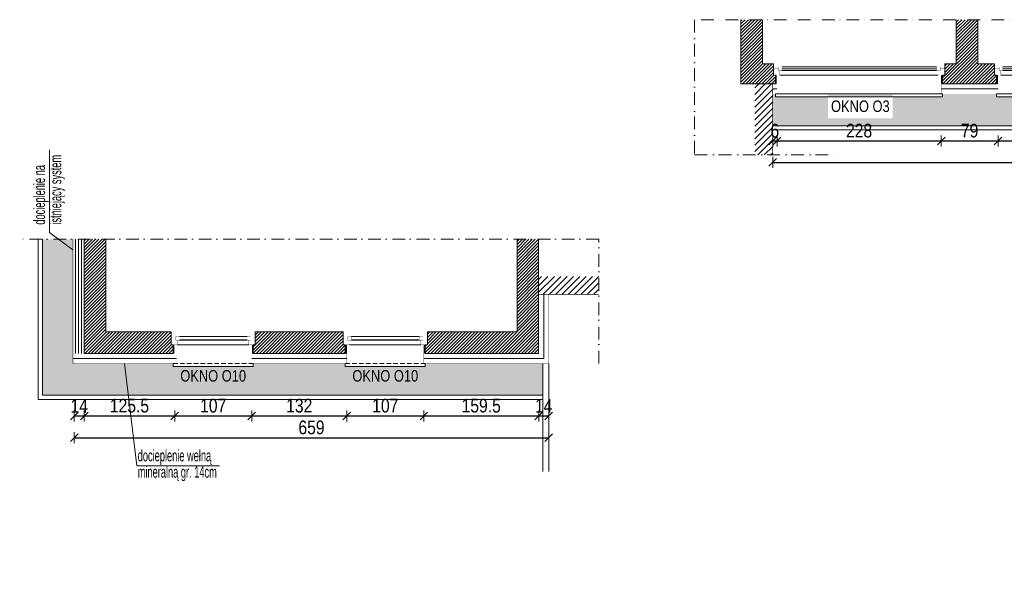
# Model space of a CAD drawing. Header units: millimetres. Extents: x 18880 to 99371, y -5529 to 27899.
# Tile 42 of 161: x 34128 to 35496, y -912 to -140. Entities that reach past the tile are written whole.
import ezdxf

# ---------------------------------------------------------------- set-up
doc = ezdxf.new("R2010")
doc.units = ezdxf.units.MM
doc.set_wipeout_variables(frame=1)
doc.linetypes.add('DASHED', pattern=[19.05, 12.7, -6.35])
doc.linetypes.add('Kropki i Kreski', pattern=[335.138881, 176.388884, -88.194442, 0, -70.555556])
for name, color, linetype, lineweight in [('AA_HATCH', 251, 'Continuous', 0), ('AA_IZOLACJA', 251, 'Continuous', 0), ('AA_OPIS', 2, 'Continuous', 0), ('AA_WIDOK', 254, 'Continuous', 0), ('AP wymiary', 40, 'Continuous', 0), ('K_SCIANY', 90, 'Continuous', 20)]:
    doc.layers.add(name, color=color, linetype=linetype, lineweight=lineweight)
doc.layers.add('Okna ArchiCADa', color=7, linetype='Continuous')
doc.styles.add('1', font='ARIALN.TTF')
doc.styles.add('ARIAL', font='arial.ttf')
doc.styles.add('DIM07', font='romans.shx', dxfattribs={"width": 0.7})
doc.linetypes.add('BATTING', pattern='A,0.0001,-0.1,[134,ltypeshp.shx,S=0.1,R=0,X=-0.1,Y=0],-0.2,[134,ltypeshp.shx,S=0.1,R=180,X=0.1,Y=0],-0.1', length=0.4001)
doc.linetypes.add('STYROPIAN', pattern='A,0.000141,[1,styropian.shx,S=1,R=0,X=0,Y=0],-14.102004', length=14.102145)
doc.linetypes.add('ZIGZAG', pattern='A,0.00254,-5.08,[131,ltypeshp.shx,S=5.08,R=0,X=-5.08,Y=0],-10.16,[131,ltypeshp.shx,S=5.08,R=180,X=5.08,Y=0],-5.08', length=20.32254)
doc.dimstyles.new('1_50', dxfattribs={"dimscale": 10, "dimtxt": 1.9, "dimasz": 0.005, "dimexe": 0, "dimexo": 0, "dimgap": 0.45, "dimtad": 1, "dimdec": 4, "dimrnd": 0.5, "dimdsep": 46, "dimtxsty": '1', "dimblk1": 'DIM01', "dimblk2": 'DIM01', "dimsah": 1, "dimcen": 2, "dimdle": 25, "dimse1": 1, "dimse2": 1, "dimclrd": 1, "dimclrt": 2, "dimadec": 0, "dimazin": 0, "dimtfac": 0.66665, "dimtdec": 4, "dimtix": 1, "dimtmove": 0, "dimatfit": 3, "dimldrblk": 'DIM01', "dimfxl": 0, "dimtolj": 1, "dimtzin": 0, "dimarcsym": 0})
pattern_1 = [(45, (0, -536.3537), (-2.24506403, 2.24506403), [])]
pattern_2 = [(50, (0, -536.354), (18.218467, -1.5939086), [1.905, -20.955]), (355, (0, -536.354), (-3.524342, 19.1056845), [1.524, -16.764058]), (100.451445, (1.518, -536.486), (14.694125, 17.511775), [1.619001, -17.8090245]), (46.1842, (0, -531.274), (27.107904, -4.204233), [2.8575, -31.4325]), (96.63556, (2.26, -531.624), (23.740413, 24.742612), [2.428502, -26.71356]), (351.18415, (0, -531.274), (23.740413, 24.742612), [2.285997, -25.145973]), (21, (2.54, -532.544), (15.161439, -10.22652), [1.905, -20.955]), (326, (2.54, -532.544), (6.180203, 18.418797), [1.524, -16.764]), (71.451445, (3.803, -533.396), (21.341642, 8.192277), [1.619001, -17.808994]), (37.5, (0, -536.3537), (0.3088603, 8.4555039), [0, -16.5608, 0, -17.018, 0, -16.8275]), (7.5, (0, -536.354), (6.6819663, 10.0180575), [0, -9.7028, 0, -16.1798, 0, -6.4135]), (327.5, (-5.664, -536.354), (13.5590595, -0.5728744), [0, -6.35, 0, -19.812, 0, -26.289]), (317.5, (-8.204, -536.354), (14.812918, 2.542649), [0, -8.255, 0, -13.1572, 0, -18.669])]

# ---------------------------------------------------------------- blocks, each defined once
blk = doc.blocks.new('O1 rozwierane 12_23')
at = {"layer": 'AA_IZOLACJA', "linetype": 'STYROPIAN', "ltscale": 0.2}
for points in [[(-1135, 120), (-1135, 0)], [(1165, 120), (1165, 0)]]:
    blk.add_lwpolyline(points, dxfattribs=at)
at = {"layer": 'AA_WIDOK', "color": 4}
blk.add_lwpolyline([(-1145, 260), (-1145, 300), (1175, 300), (1175, 260)], dxfattribs=at)
at = {"layer": 'AA_WIDOK', "linetype": 'DASHED', "ltscale": 0.5}
blk.add_lwpolyline([(-1145, 260), (1175, 260)], dxfattribs=at)
at = {"layer": 'AA_WIDOK', "const_width": 3}
for points in [[(-1125, 260), (-1125, 0)], [(1155, 260), (1155, 0)]]:
    blk.add_lwpolyline(points, dxfattribs=at)
at = {"layer": 'AA_WIDOK', "color": 4, "const_width": 3}
for points in [[(-1175, 0), (-1175, -90)], [(1205, -90), (1205, 0)]]:
    blk.add_lwpolyline(points, dxfattribs=at)
at = {"color": 4}
blk.add_wipeout([(1090, -115), (1090, -65), (1115, -65), (1115, 0), (-1085, 0), (-1085, -65), (-1060, -65), (-1060, -115)], dxfattribs=at).dxf.layer = 'AA_WIDOK'
at = {"layer": 'AA_WIDOK', "color": 4, "const_width": 3}
for points in [[(-1085, 0), (-1175, 0)], [(-1085, -65), (-1085, 0)], [(1205, 0), (1115, 0)], [(1115, 0), (1115, -65)], [(-1175, -90), (-1110, -90)], [(-1110, -90), (-1110, -65)], [(-1110, -65), (-1085, -65)], [(-1060, -65), (-1110, -65)], [(-1110, -65), (-1110, -115)], [(-1110, -115), (-1060, -115)], [(-1060, -115), (-1060, -65)], [(-1060, -80), (1090, -80)], [(-1060, -90), (1090, -90)], [(-1060, -100), (1090, -100)], [(1140, -65), (1090, -65)], [(1090, -65), (1090, -115)], [(1090, -115), (1140, -115)], [(1115, -65), (1140, -65)], [(1140, -65), (1140, -90)], [(1140, -115), (1140, -65)], [(1140, -90), (1205, -90)]]:
    blk.add_lwpolyline(points, dxfattribs=at)
at = {"layer": 'AA_WIDOK', "color": 4}
for points in [[(1115, 0), (-1085, 0)], [(-1060, -65), (1090, -65)], [(-1060, -115), (1090, -115)], [(-1060, -115), (1090, -115)]]:
    blk.add_lwpolyline(points, dxfattribs=at)
blk = doc.blocks.new('DIM01')
at = {"color": 2}
blk.add_line((-106, -106), (106, 106), dxfattribs=at)
blk.add_line((0, -150), (0, 150))
blk = doc.blocks.new('*D981')
at = {"layer": 'AP wymiary', "color": 1, "lineweight": -2, "transparency": 16777216}
for p, q in [((34204.1, -690.8), (34204.1, -690.8)), ((34204.2, -690.8), (34218.2, -690.8)), ((34218.2, -690.8), (34218.3, -690.8))]:
    blk.add_line(p, q, dxfattribs=at)
at = {"layer": 'Defpoints', "color": 0, "transparency": 16777216}
for p in [(34204.2, -585), (34218.2, -585), (34218.2, -690.8)]:
    blk.add_point(p, dxfattribs=at)
at = {"layer": 'AP wymiary', "color": 1, "lineweight": -2, "transparency": 16777216, "xscale": 0.05, "yscale": 0.05, "zscale": 0.05}
blk.add_blockref('DIM01', (34204.2, -690.8), dxfattribs=at)
at = {"layer": 'AP wymiary', "color": 1, "lineweight": -2, "transparency": 16777216, "xscale": 0.05, "yscale": 0.05, "zscale": 0.05, "rotation": 180}
blk.add_blockref('DIM01', (34218.2, -690.8), dxfattribs=at)
at = {"layer": 'AP wymiary', "color": 2, "transparency": 16777216, "insert": (34211.2, -676.8), "char_height": 19, "attachment_point": 5, "style": '1'}
blk.add_mtext('\\A1;14', dxfattribs=at)
blk = doc.blocks.new('*D982')
at = {"layer": 'AP wymiary', "color": 1, "lineweight": -2, "transparency": 16777216}
blk.add_line((34218.2, -690.8), (34343.6, -690.8), dxfattribs=at)
at = {"layer": 'Defpoints', "color": 0, "transparency": 16777216}
for p in [(34218.2, -585), (34343.7, -611), (34343.7, -690.8)]:
    blk.add_point(p, dxfattribs=at)
at = {"layer": 'AP wymiary', "color": 1, "lineweight": -2, "transparency": 16777216, "xscale": 0.05, "yscale": 0.05, "zscale": 0.05, "rotation": 180}
blk.add_blockref('DIM01', (34218.2, -690.8), dxfattribs=at)
at = {"layer": 'AP wymiary', "color": 1, "lineweight": -2, "transparency": 16777216, "xscale": 0.05, "yscale": 0.05, "zscale": 0.05}
blk.add_blockref('DIM01', (34343.7, -690.8), dxfattribs=at)
at = {"layer": 'AP wymiary', "color": 2, "transparency": 16777216, "insert": (34280.9, -676.6), "char_height": 19, "attachment_point": 5, "style": '1'}
blk.add_mtext('\\A1;125.5', dxfattribs=at)
blk = doc.blocks.new('*D983')
at = {"layer": 'AP wymiary', "color": 1, "lineweight": -2, "transparency": 16777216}
blk.add_line((34343.7, -690.8), (34450.6, -690.8), dxfattribs=at)
at = {"layer": 'Defpoints', "color": 0, "transparency": 16777216}
for p in [(34343.7, -611), (34450.7, -611), (34450.7, -690.8)]:
    blk.add_point(p, dxfattribs=at)
at = {"layer": 'AP wymiary', "color": 1, "lineweight": -2, "transparency": 16777216, "xscale": 0.05, "yscale": 0.05, "zscale": 0.05, "rotation": 180}
blk.add_blockref('DIM01', (34343.7, -690.8), dxfattribs=at)
at = {"layer": 'AP wymiary', "color": 1, "lineweight": -2, "transparency": 16777216, "xscale": 0.05, "yscale": 0.05, "zscale": 0.05}
blk.add_blockref('DIM01', (34450.7, -690.8), dxfattribs=at)
at = {"layer": 'AP wymiary', "color": 2, "transparency": 16777216, "insert": (34397.2, -676.6), "char_height": 19, "attachment_point": 5, "style": '1'}
blk.add_mtext('\\A1;107', dxfattribs=at)
blk = doc.blocks.new('*D984')
at = {"layer": 'AP wymiary', "color": 1, "lineweight": -2, "transparency": 16777216}
blk.add_line((34450.7, -690.8), (34582.6, -690.8), dxfattribs=at)
at = {"layer": 'Defpoints', "color": 0, "transparency": 16777216}
for p in [(34450.7, -611), (34582.7, -608.9), (34582.7, -690.8)]:
    blk.add_point(p, dxfattribs=at)
at = {"layer": 'AP wymiary', "color": 1, "lineweight": -2, "transparency": 16777216, "xscale": 0.05, "yscale": 0.05, "zscale": 0.05, "rotation": 180}
blk.add_blockref('DIM01', (34450.7, -690.8), dxfattribs=at)
at = {"layer": 'AP wymiary', "color": 1, "lineweight": -2, "transparency": 16777216, "xscale": 0.05, "yscale": 0.05, "zscale": 0.05}
blk.add_blockref('DIM01', (34582.7, -690.8), dxfattribs=at)
at = {"layer": 'AP wymiary', "color": 2, "transparency": 16777216, "insert": (34516.7, -676.6), "char_height": 19, "attachment_point": 5, "style": '1'}
blk.add_mtext('\\A1;132', dxfattribs=at)
blk = doc.blocks.new('*D985')
at = {"layer": 'AP wymiary', "color": 1, "lineweight": -2, "transparency": 16777216}
blk.add_line((34582.7, -690.8), (34689.6, -690.8), dxfattribs=at)
at = {"layer": 'Defpoints', "color": 0, "transparency": 16777216}
for p in [(34582.7, -608.9), (34689.7, -608.2), (34689.7, -690.8)]:
    blk.add_point(p, dxfattribs=at)
at = {"layer": 'AP wymiary', "color": 1, "lineweight": -2, "transparency": 16777216, "xscale": 0.05, "yscale": 0.05, "zscale": 0.05, "rotation": 180}
blk.add_blockref('DIM01', (34582.7, -690.8), dxfattribs=at)
at = {"layer": 'AP wymiary', "color": 1, "lineweight": -2, "transparency": 16777216, "xscale": 0.05, "yscale": 0.05, "zscale": 0.05}
blk.add_blockref('DIM01', (34689.7, -690.8), dxfattribs=at)
at = {"layer": 'AP wymiary', "color": 2, "transparency": 16777216, "insert": (34636.2, -676.6), "char_height": 19, "attachment_point": 5, "style": '1'}
blk.add_mtext('\\A1;107', dxfattribs=at)
blk = doc.blocks.new('*D986')
at = {"layer": 'AP wymiary', "color": 1, "lineweight": -2, "transparency": 16777216}
blk.add_line((34689.7, -690.8), (34849.1, -690.8), dxfattribs=at)
at = {"layer": 'Defpoints', "color": 0, "transparency": 16777216}
for p in [(34689.7, -608.2), (34849.2, -604), (34849.2, -690.8)]:
    blk.add_point(p, dxfattribs=at)
at = {"layer": 'AP wymiary', "color": 1, "lineweight": -2, "transparency": 16777216, "xscale": 0.05, "yscale": 0.05, "zscale": 0.05, "rotation": 180}
blk.add_blockref('DIM01', (34689.7, -690.8), dxfattribs=at)
at = {"layer": 'AP wymiary', "color": 1, "lineweight": -2, "transparency": 16777216, "xscale": 0.05, "yscale": 0.05, "zscale": 0.05}
blk.add_blockref('DIM01', (34849.2, -690.8), dxfattribs=at)
at = {"layer": 'AP wymiary', "color": 2, "transparency": 16777216, "insert": (34769.4, -676.6), "char_height": 19, "attachment_point": 5, "style": '1'}
blk.add_mtext('\\A1;159.5', dxfattribs=at)
blk = doc.blocks.new('*D987')
at = {"layer": 'AP wymiary', "color": 1, "lineweight": -2, "transparency": 16777216}
for p, q in [((34849.1, -690.8), (34849.1, -690.8)), ((34849.2, -690.8), (34863.2, -690.8)), ((34863.2, -690.8), (34863.3, -690.8))]:
    blk.add_line(p, q, dxfattribs=at)
at = {"layer": 'Defpoints', "color": 0, "transparency": 16777216}
for p in [(34849.2, -604), (34863.2, -605.3), (34863.2, -690.8)]:
    blk.add_point(p, dxfattribs=at)
at = {"layer": 'AP wymiary', "color": 1, "lineweight": -2, "transparency": 16777216, "xscale": 0.05, "yscale": 0.05, "zscale": 0.05}
blk.add_blockref('DIM01', (34849.2, -690.8), dxfattribs=at)
at = {"layer": 'AP wymiary', "color": 1, "lineweight": -2, "transparency": 16777216, "xscale": 0.05, "yscale": 0.05, "zscale": 0.05, "rotation": 180}
blk.add_blockref('DIM01', (34863.2, -690.8), dxfattribs=at)
at = {"layer": 'AP wymiary', "color": 2, "transparency": 16777216, "insert": (34856.2, -676.8), "char_height": 19, "attachment_point": 5, "style": '1'}
blk.add_mtext('\\A1;14', dxfattribs=at)
blk = doc.blocks.new('*D988')
at = {"layer": 'AP wymiary', "color": 1, "lineweight": -2, "transparency": 16777216}
blk.add_line((34204.2, -721), (34863.1, -721), dxfattribs=at)
at = {"layer": 'Defpoints', "color": 0, "transparency": 16777216}
for p in [(34204.2, -618), (34863.2, -618), (34863.2, -721)]:
    blk.add_point(p, dxfattribs=at)
at = {"layer": 'AP wymiary', "color": 1, "lineweight": -2, "transparency": 16777216, "xscale": 0.05, "yscale": 0.05, "zscale": 0.05, "rotation": 180}
blk.add_blockref('DIM01', (34204.2, -721), dxfattribs=at)
at = {"layer": 'AP wymiary', "color": 1, "lineweight": -2, "transparency": 16777216, "xscale": 0.05, "yscale": 0.05, "zscale": 0.05}
blk.add_blockref('DIM01', (34863.2, -721), dxfattribs=at)
at = {"layer": 'AP wymiary', "color": 2, "transparency": 16777216, "insert": (34533.7, -706.8), "char_height": 19, "attachment_point": 5, "style": '1'}
blk.add_mtext('\\A1;659', dxfattribs=at)
blk = doc.blocks.new('*D989')
at = {"layer": 'AP wymiary', "color": 1, "lineweight": -2, "transparency": 16777216}
for p, q in [((35174.1, -308.8), (35174.1, -308.8)), ((35174.2, -308.8), (35180.2, -308.8)), ((35180.2, -308.8), (35180.3, -308.8))]:
    blk.add_line(p, q, dxfattribs=at)
at = {"layer": 'Defpoints', "color": 0, "transparency": 16777216}
for p in [(35174.2, -243.6), (35180.2, -243.6), (35180.2, -308.8)]:
    blk.add_point(p, dxfattribs=at)
at = {"layer": 'AP wymiary', "color": 1, "lineweight": -2, "transparency": 16777216, "xscale": 0.05, "yscale": 0.05, "zscale": 0.05}
blk.add_blockref('DIM01', (35174.2, -308.8), dxfattribs=at)
at = {"layer": 'AP wymiary', "color": 1, "lineweight": -2, "transparency": 16777216, "xscale": 0.05, "yscale": 0.05, "zscale": 0.05, "rotation": 180}
blk.add_blockref('DIM01', (35180.2, -308.8), dxfattribs=at)
at = {"layer": 'AP wymiary', "color": 2, "transparency": 16777216, "insert": (35177.2, -294.6), "char_height": 19, "attachment_point": 5, "style": '1'}
blk.add_mtext('\\A1;6', dxfattribs=at)
blk = doc.blocks.new('*D990')
at = {"layer": 'AP wymiary', "color": 1, "lineweight": -2, "transparency": 16777216}
blk.add_line((35180.2, -308.8), (35408.1, -308.8), dxfattribs=at)
at = {"layer": 'Defpoints', "color": 0, "transparency": 16777216}
for p in [(35180.2, -243.6), (35408.2, -236.6), (35408.2, -308.8)]:
    blk.add_point(p, dxfattribs=at)
at = {"layer": 'AP wymiary', "color": 1, "lineweight": -2, "transparency": 16777216, "xscale": 0.05, "yscale": 0.05, "zscale": 0.05, "rotation": 180}
blk.add_blockref('DIM01', (35180.2, -308.8), dxfattribs=at)
at = {"layer": 'AP wymiary', "color": 1, "lineweight": -2, "transparency": 16777216, "xscale": 0.05, "yscale": 0.05, "zscale": 0.05}
blk.add_blockref('DIM01', (35408.2, -308.8), dxfattribs=at)
at = {"layer": 'AP wymiary', "color": 2, "transparency": 16777216, "insert": (35294.2, -294.6), "char_height": 19, "attachment_point": 5, "style": '1'}
blk.add_mtext('\\A1;228', dxfattribs=at)
blk = doc.blocks.new('*D991')
at = {"layer": 'AP wymiary', "color": 1, "lineweight": -2, "transparency": 16777216}
blk.add_line((35408.2, -308.8), (35487.1, -308.8), dxfattribs=at)
at = {"layer": 'Defpoints', "color": 0, "transparency": 16777216}
for p in [(35408.2, -236.6), (35487.2, -236.6), (35487.2, -308.8)]:
    blk.add_point(p, dxfattribs=at)
at = {"layer": 'AP wymiary', "color": 1, "lineweight": -2, "transparency": 16777216, "xscale": 0.05, "yscale": 0.05, "zscale": 0.05, "rotation": 180}
blk.add_blockref('DIM01', (35408.2, -308.8), dxfattribs=at)
at = {"layer": 'AP wymiary', "color": 1, "lineweight": -2, "transparency": 16777216, "xscale": 0.05, "yscale": 0.05, "zscale": 0.05}
blk.add_blockref('DIM01', (35487.2, -308.8), dxfattribs=at)
at = {"layer": 'AP wymiary', "color": 2, "transparency": 16777216, "insert": (35447.7, -294.6), "char_height": 19, "attachment_point": 5, "style": '1'}
blk.add_mtext('\\A1;79', dxfattribs=at)
blk = doc.blocks.new('*D992')
at = {"layer": 'AP wymiary', "color": 1, "lineweight": -2, "transparency": 16777216}
blk.add_line((35487.2, -308.8), (35715.1, -308.8), dxfattribs=at)
at = {"layer": 'Defpoints', "color": 0, "transparency": 16777216}
for p in [(35487.2, -236.6), (35715.2, -238.9), (35715.2, -308.8)]:
    blk.add_point(p, dxfattribs=at)
at = {"layer": 'AP wymiary', "color": 1, "lineweight": -2, "transparency": 16777216, "xscale": 0.05, "yscale": 0.05, "zscale": 0.05, "rotation": 180}
blk.add_blockref('DIM01', (35487.2, -308.8), dxfattribs=at)
at = {"layer": 'AP wymiary', "color": 1, "lineweight": -2, "transparency": 16777216, "xscale": 0.05, "yscale": 0.05, "zscale": 0.05}
blk.add_blockref('DIM01', (35715.2, -308.8), dxfattribs=at)
at = {"layer": 'AP wymiary', "color": 2, "transparency": 16777216, "insert": (35601.2, -294.6), "char_height": 19, "attachment_point": 5, "style": '1'}
blk.add_mtext('\\A1;228', dxfattribs=at)
blk = doc.blocks.new('*D1012')
at = {"layer": 'AP wymiary', "color": 1, "lineweight": -2, "transparency": 16777216}
blk.add_line((35174.2, -338.6), (38472.1, -338.6), dxfattribs=at)
at = {"layer": 'Defpoints', "color": 0, "transparency": 16777216}
for p in [(35174.2, -229.6), (38472.2, -229.6), (38472.2, -338.6)]:
    blk.add_point(p, dxfattribs=at)
at = {"layer": 'AP wymiary', "color": 1, "lineweight": -2, "transparency": 16777216, "xscale": 0.05, "yscale": 0.05, "zscale": 0.05, "rotation": 180}
blk.add_blockref('DIM01', (35174.2, -338.6), dxfattribs=at)
at = {"layer": 'AP wymiary', "color": 1, "lineweight": -2, "transparency": 16777216, "xscale": 0.05, "yscale": 0.05, "zscale": 0.05}
blk.add_blockref('DIM01', (38472.2, -338.6), dxfattribs=at)
at = {"layer": 'AP wymiary', "color": 2, "transparency": 16777216, "insert": (36823.2, -324.4), "char_height": 19, "attachment_point": 5, "style": '1'}
blk.add_mtext('\\A1;3298', dxfattribs=at)

msp = doc.modelspace()

# ---------------------------------------------------------------- hatches: boundary and pattern name
at = {"ltscale": 50}
h = msp.add_hatch(dxfattribs=at)
h.set_pattern_fill('ANSI31', color=10, scale=50, angle=180)
h.set_pattern_definition([(225, (219153.6174, -51105.17), (4.41941738, -4.41941738), [])])
h.paths.add_polyline_path([(35149.17176, -328.13595), (35174.17176, -328.13595), (35174.17176, -229.59523), (35149.17176, -229.59523)])
h = msp.add_hatch(dxfattribs=at)
h.set_pattern_fill('ANSI31', color=10, scale=50, angle=180)
h.set_pattern_definition([(225, (219153.6174, -44972.226), (4.41941738, -4.41941738), [])])
h.paths.add_polyline_path([(34849.17176, -522.01072), (34932.67938, -522.01072), (34932.67938, -497.01072), (34849.17176, -497.01072)])
at = {"layer": 'AA_HATCH'}
h = msp.add_hatch(dxfattribs=at)
h.set_pattern_fill('ANSI31', color=256)
h.set_pattern_definition(pattern_1)
h.paths.add_polyline_path([(38225.17176, -201.59523), (38187.17176, -201.59523), (38187.17176, -140.39112), (38171.17176, -140.39112), (38171.17176, -201.59523), (38155.17176, -201.59523), (38155.17176, -208.59523), (38155.17176, -217.59523), (38152.17176, -217.59523), (38152.17176, -229.59523), (38228.17176, -229.59523), (38228.17176, -217.59523), (38225.17176, -217.59523), (38225.17176, -208.59523)])
h.paths.add_polyline_path([(37917.17176, -208.59523), (37917.17176, -201.59523), (37890.17176, -201.59523), (37890.17176, -140.39112), (37860.17176, -140.39112), (37860.17176, -201.59523), (37851.14322, -201.59523), (37851.14322, -208.59523), (37851.14322, -217.59523), (37848.14322, -217.59523), (37848.14322, -229.59523), (37920.17176, -229.59523), (37920.17176, -217.59523), (37917.17176, -217.59523)])
h.paths.add_polyline_path([(37613.14322, -201.59523), (37581.17176, -201.59523), (37581.17176, -140.39112), (37565.17176, -140.39112), (37565.17176, -201.59523), (37548.17176, -201.59523), (37548.17176, -208.59523), (37548.17176, -217.59523), (37545.17176, -217.59523), (37545.17176, -229.59523), (37616.14322, -229.59523), (37616.14322, -217.59523), (37613.14322, -217.59523), (37613.14322, -208.59523)])
h.paths.add_polyline_path([(37310.17176, -208.59523), (37310.17176, -201.59523), (37290.17176, -201.59523), (37290.17176, -140.39112), (37260.17176, -140.39112), (37260.17176, -201.59523), (37248.17176, -201.59523), (37248.17176, -208.59523), (37248.17176, -217.59523), (37245.17176, -217.59523), (37245.17176, -229.59523), (37313.17176, -229.59523), (37313.17176, -217.59523), (37310.17176, -217.59523)])
h.paths.add_polyline_path([(37010.17176, -208.59523), (37010.17176, -201.59523), (36982.17176, -201.59523), (36982.17176, -140.39112), (36966.17176, -140.39112), (36966.17176, -201.59523), (36941.17176, -201.59523), (36941.17176, -208.59523), (36941.17176, -217.59523), (36938.17176, -217.59523), (36938.17176, -229.59523), (37013.17176, -229.59523), (37013.17176, -217.59523), (37010.17176, -217.59523)])
h.paths.add_polyline_path([(36703.17176, -208.59523), (36703.17176, -201.59523), (36682.17176, -201.59523), (36682.17176, -140.39112), (36652.17176, -140.39112), (36652.17176, -201.59523), (36634.17176, -201.59523), (36634.17176, -208.59523), (36634.17176, -217.59523), (36631.17176, -217.59523), (36631.17176, -229.59523), (36706.17176, -229.59523), (36706.17176, -217.59523), (36703.17176, -217.59523)])
h.paths.add_polyline_path([(36396.17176, -208.59523), (36396.17176, -201.59523), (36367.17176, -201.59523), (36367.17176, -140.39112), (36351.17176, -140.39112), (36351.17176, -201.59523), (36329.17176, -201.59523), (36329.17176, -208.59523), (36329.17176, -217.59523), (36326.17176, -217.59523), (36326.17176, -229.59523), (36399.17176, -229.59523), (36399.17176, -217.59523), (36396.17176, -217.59523)])
h.paths.add_polyline_path([(36091.17176, -201.59523), (36072.17176, -201.59523), (36072.17176, -140.39112), (36042.17176, -140.39112), (36042.17176, -201.59523), (36020.17176, -201.59523), (36020.17176, -208.59523), (36020.17176, -217.59523), (36017.17176, -217.59523), (36017.17176, -229.59523), (36094.17176, -229.59523), (36094.17176, -217.59523), (36091.17176, -217.59523), (36091.17176, -208.59523)])
h.paths.add_polyline_path([(35782.17176, -208.59523), (35782.17176, -201.59523), (35758.17176, -201.59523), (35758.17176, -140.39112), (35742.17176, -140.39112), (35742.17176, -201.59523), (35720.17176, -201.59523), (35720.17176, -208.59523), (35720.17176, -217.59523), (35717.17176, -217.59523), (35717.17176, -229.59523), (35785.17176, -229.59523), (35785.17176, -217.59523), (35782.17176, -217.59523)])
h.paths.add_polyline_path([(35482.17176, -208.59523), (35482.17176, -201.59523), (35459.17176, -201.59523), (35459.17176, -140.39112), (35429.17176, -140.39112), (35429.17176, -201.59523), (35413.17176, -201.59523), (35413.17176, -208.59523), (35413.17176, -217.59523), (35410.17176, -217.59523), (35410.17176, -229.59523), (35485.17176, -229.59523), (35485.17176, -217.59523), (35482.17176, -217.59523)])
h.paths.add_polyline_path([(35175.17176, -208.59523), (35175.17176, -201.59523), (35160.17176, -201.59523), (35160.17176, -140.39112), (35130.17176, -140.39112), (35130.17176, -229.59523), (35178.17176, -229.59523), (35178.17176, -217.59523), (35175.17176, -217.59523)])
h = msp.add_hatch(dxfattribs=at)
h.set_pattern_fill('ANSI31', color=256)
h.set_pattern_definition(pattern_1)
h.paths.add_polyline_path([(34849.17176, -445.43077), (34819.17176, -445.43077), (34819.17176, -574.01072), (34694.67176, -574.01072), (34694.67176, -583.01072), (34694.67176, -592.01072), (34691.67176, -592.01072), (34691.67176, -604.01072), (34849.17176, -604.01072)])
h.paths.add_polyline_path([(34580.67176, -592.01072), (34577.67176, -592.01072), (34577.67176, -583.01072), (34577.67176, -574.01072), (34455.67176, -574.01072), (34455.67176, -583.01072), (34455.67176, -592.01072), (34452.67176, -592.01072), (34452.67176, -604.01072), (34580.67176, -604.01072)])
h.paths.add_polyline_path([(34338.67176, -583.01072), (34338.67176, -574.01072), (34248.17176, -574.01072), (34248.17176, -445.43077), (34218.17176, -445.43077), (34218.17176, -604.01072), (34341.67176, -604.01072), (34341.67176, -592.01072), (34338.67176, -592.01072)])

# ---------------------------------------------------------------- linework, layer by layer
for points in [[(38201.67176, -780.59523), (38201.67176, -736.59523), (38414.17176, -736.59523), (38414.17176, -287.59523), (35174.17176, -287.59523)], [(38195.67176, -780.59523), (38195.67176, -730.59523), (38408.17176, -730.59523), (38408.17176, -293.59523), (35174.17176, -293.59523)], [(34855.17176, -618.01072), (34855.17176, -768.01072)], [(34863.17176, -618.01072), (34863.17176, -768.01072)]]:
    msp.add_lwpolyline(points, dxfattribs=at)
at = {"layer": 'AA_IZOLACJA', "linetype": 'BATTING', "ltscale": 16}
for points in [[(35174.17176, -236.59523), (35180.17176, -236.59523)], [(35408.17176, -236.59523), (35487.17176, -236.59523)], [(34689.67176, -611.01072), (34856.17176, -611.01072), (34856.17176, -522.01072)], [(34202.17176, -611.01072), (34346.17176, -611.01072)], [(34450.67176, -611.01072), (34582.67176, -611.01072)]]:
    msp.add_lwpolyline(points, dxfattribs=at)
at = {"layer": 'AA_IZOLACJA', "linetype": 'STYROPIAN', "ltscale": 0.8}
msp.add_lwpolyline([(34206.17176, -445.43077), (34206.17176, -604.01072)], dxfattribs=at)
at = {"layer": 'AA_IZOLACJA'}
msp.add_lwpolyline([(34210.17176, -604.01072), (34210.17176, -445.43077)], dxfattribs=at)
at = {"layer": 'AA_IZOLACJA', "linetype": 'ZIGZAG', "ltscale": 0.8}
msp.add_lwpolyline([(34214.17176, -445.43077), (34214.17176, -604.01072)], dxfattribs=at)
at = {"layer": 'AA_OPIS'}
for points in [[(34202.17176, -460.26573), (34169.7088, -436.10665), (34169.7088, -321.30695)], [(34274.17176, -618.01072), (34291.21957, -759.89619), (34406.01928, -759.89619)]]:
    msp.add_lwpolyline(points, dxfattribs=at)
at = {"layer": 'AA_WIDOK', "const_width": 0.3}
for points in [[(35174.17176, -243.59523), (35180.17176, -243.59523)], [(35408.17176, -243.59523), (35487.17176, -243.59523)], [(34689.67176, -618.01072), (34863.17176, -618.01072), (34863.17176, -522.01072)], [(34450.67176, -618.01072), (34582.67176, -618.01072)]]:
    msp.add_lwpolyline(points, dxfattribs=at)
at = {"layer": 'AA_WIDOK', "color": 4, "const_width": 0.3}
for points in [[(34338.67176, -592.01072), (34338.67176, -583.01072)], [(34455.67176, -583.01072), (34455.67176, -592.01072)], [(34577.67176, -592.01072), (34577.67176, -583.01072)], [(34694.67176, -583.01072), (34694.67176, -592.01072)]]:
    msp.add_lwpolyline(points, dxfattribs=at)
at = {"layer": 'AA_WIDOK', "linetype": 'DASHED', "ltscale": 0.5}
for points in [[(34341.67176, -618.01072), (34452.67176, -618.01072)], [(34580.67176, -618.01072), (34691.67176, -618.01072)]]:
    msp.add_lwpolyline(points, dxfattribs=at)
at = {"layer": 'AA_WIDOK', "color": 4}
for points in [[(34341.67176, -618.01072), (34341.67176, -622.01072), (34452.67176, -622.01072), (34452.67176, -618.01072)], [(34580.67176, -618.01072), (34580.67176, -622.01072), (34691.67176, -622.01072), (34691.67176, -618.01072)]]:
    msp.add_lwpolyline(points, dxfattribs=at)
at = {"layer": 'K_SCIANY'}
for points in [[(35130.17176, -140.39112), (35130.17176, -229.59523), (35178.17176, -229.59523), (35178.17176, -217.59523), (35175.17176, -217.59523), (35175.17176, -208.59523), (35175.17176, -201.59523), (35160.17176, -201.59523), (35160.17176, -140.39112)], [(35429.17176, -140.39112), (35429.17176, -201.59523), (35413.17176, -201.59523), (35413.17176, -208.59523), (35413.17176, -217.59523), (35410.17176, -217.59523), (35410.17176, -229.59523), (35485.17176, -229.59523), (35485.17176, -217.59523), (35482.17176, -217.59523), (35482.17176, -208.59523), (35482.17176, -201.59523), (35459.17176, -201.59523), (35459.17176, -140.39112)], [(34218.17176, -445.43077), (34218.17176, -604.01072), (34341.67176, -604.01072), (34341.67176, -592.01072), (34338.67176, -592.01072), (34338.67176, -583.01072), (34338.67176, -574.01072), (34248.17176, -574.01072), (34248.17176, -445.43077)], [(34819.17176, -445.43077), (34819.17176, -574.01072), (34694.67176, -574.01072), (34694.67176, -583.01072), (34694.67176, -592.01072), (34691.67176, -592.01072), (34691.67176, -604.01072), (34849.17176, -604.01072), (34849.17176, -445.43077)]]:
    msp.add_lwpolyline(points, dxfattribs=at)
at = {"layer": 'K_SCIANY', "color": 10, "const_width": 1}
for points in [[(35174.17176, -328.13595), (35174.17176, -229.59523)], [(34849.17176, -522.01072), (34932.67938, -522.01072)]]:
    msp.add_lwpolyline(points, dxfattribs=at)
at = {"layer": 'K_SCIANY'}
msp.add_lwpolyline([(34455.67176, -574.01072), (34455.67176, -583.01072), (34455.67176, -592.01072), (34452.67176, -592.01072), (34452.67176, -604.01072), (34580.67176, -604.01072), (34580.67176, -592.01072), (34577.67176, -592.01072), (34577.67176, -583.01072), (34577.67176, -574.01072)], close=True, dxfattribs=at)

# ---------------------------------------------------------------- texts
at = {"layer": 'AA_OPIS', "insert": (34191.17162, -425.08127), "char_height": 16, "width": 151.2593731, "attachment_point": 7, "rotation": 90, "line_spacing_factor": 0.85, "style": 'DIM07'}
msp.add_mtext('{\\fArial Narrow|b0|i0|c238|p34;docieplenie na \\Pistniejący system}', dxfattribs=at)
at = {"layer": 'AA_OPIS', "char_height": 16, "width": 300, "attachment_point": 2, "style": 'ARIAL'}
for insert in [(34397.17176, -627.01072), (34636.17176, -627.01072)]:
    msp.add_mtext('{\\W0.8;OKNO O10}', dxfattribs=dict(at, insert=insert))
at = {"layer": 'AA_OPIS', "insert": (34292.38283, -781.35902), "char_height": 16, "width": 151.2593731, "attachment_point": 7, "line_spacing_factor": 0.85, "style": 'DIM07'}
msp.add_mtext('{\\fArial Narrow|b0|i0|c238|p34;docieplenie wełną mineralną gr. 14cm}', dxfattribs=at)

# ---------------------------------------------------------------- dimensions: what is measured, and where the dimension line sits
at = {"layer": 'AP wymiary'}
for base, p1, p2, picture, middle in [((34218.17176, -690.7907), (34204.17176, -585.01452), (34218.17176, -585.01452), '*D981', (34211.17176, -676.75182)), ((34863.17176, -721.04517), (34204.17176, -618.01072), (34863.17176, -618.01072), '*D988', (34533.67176, -706.84428))]:
    dim = msp.add_linear_dim(base=base, p1=p1, p2=p2, dimstyle='1_50', dxfattribs=at)
    dim.commit()
    dim.dimension.update_dxf_attribs({"geometry": picture, "text_midpoint": middle})
for base, p1, p2, picture, middle in [((34450.67176, -690.7907), (34343.67176, -611.01072), (34450.67176, -611.01072), '*D983', (34397.17176, -676.58982)), ((34582.67176, -690.7907), (34450.67176, -611.01072), (34582.67176, -608.88779), '*D984', (34516.67176, -676.58982)), ((34689.67176, -690.7907), (34582.67176, -608.88779), (34689.67176, -608.21197), '*D985', (34636.17176, -676.58982)), ((34849.17176, -690.7907), (34689.67176, -608.21197), (34849.17176, -604.01072), '*D986', (34769.42176, -676.58982)), ((34863.17176, -690.7907), (34849.17176, -604.01072), (34863.17176, -605.25043), '*D987', (34856.17176, -676.75182))]:
    dim = msp.add_linear_dim(base=base, p1=p1, p2=p2, dimstyle='1_50', override={"dimtmove": 1}, dxfattribs=at)
    dim.commit()
    dim.dimension.update_dxf_attribs({"geometry": picture, "text_midpoint": middle})

# ---------------------------------------------------------------- next in the draw order: block references
at = {"layer": 'Okna ArchiCADa', "linetype": 'Continuous', "xscale": -0.1, "yscale": 0.1, "zscale": 0.1, "rotation": 180}
for p in [(35292.67176, -217.59523), (35599.67176, -217.59523)]:
    msp.add_blockref('O1 rozwierane 12_23', p, dxfattribs=at)

# ---------------------------------------------------------------- next in the draw order: wipeouts: each hides what was drawn before it
at = {"color": 4}
for points in [[(34444.17176, -580.51072), (34444.17176, -585.51072), (34446.67176, -585.51072), (34446.67176, -592.01072), (34347.67176, -592.01072), (34347.67176, -585.51072), (34350.17176, -585.51072), (34350.17176, -580.51072)], [(34683.17176, -580.51072), (34683.17176, -585.51072), (34685.67176, -585.51072), (34685.67176, -592.01072), (34586.67176, -592.01072), (34586.67176, -585.51072), (34589.17176, -585.51072), (34589.17176, -580.51072)]]:
    msp.add_wipeout(points, dxfattribs=at).dxf.layer = 'AA_WIDOK'

# ---------------------------------------------------------------- next in the draw order: hatches: boundary and pattern name
at = {"layer": 'AA_HATCH'}
h = msp.add_hatch(dxfattribs=at)
h.set_pattern_fill('AR-CONC', color=256, scale=0.1)
h.set_pattern_definition(pattern_2)
edge = h.paths.add_edge_path()
edge.add_line((38458.17176, -247.59523), (38228.17176, -247.59523))
edge.add_line((38228.17176, -247.59523), (38228.17176, -243.59523))
edge.add_line((38228.17176, -243.59523), (38152.17176, -243.59523))
edge.add_line((38152.17176, -243.59523), (38152.17176, -247.59523))
edge.add_line((38152.17176, -247.59523), (37920.17176, -247.59523))
edge.add_line((37920.17176, -247.59523), (37920.17176, -243.59523))
edge.add_line((37920.17176, -243.59523), (37848.14322, -243.59523))
edge.add_line((37848.14322, -243.59523), (37848.14322, -247.59523))
edge.add_line((37848.14322, -247.59523), (37616.14322, -247.59523))
edge.add_line((37616.14322, -247.59523), (37616.14322, -243.59523))
edge.add_line((37616.14322, -243.59523), (37545.17176, -243.59523))
edge.add_line((37545.17176, -243.59523), (37545.17176, -247.59523))
edge.add_line((37545.17176, -247.59523), (37313.17176, -247.59523))
edge.add_line((37313.17176, -247.59523), (37313.17176, -243.59523))
edge.add_line((37313.17176, -243.59523), (37245.17176, -243.59523))
edge.add_line((37245.17176, -243.59523), (37245.17176, -247.59523))
edge.add_line((37245.17176, -247.59523), (37013.17176, -247.59523))
edge.add_line((37013.17176, -247.59523), (37013.17176, -243.59523))
edge.add_line((37013.17176, -243.59523), (36938.17176, -243.59523))
edge.add_line((36938.17176, -243.59523), (36938.17176, -247.59523))
edge.add_line((36938.17176, -247.59523), (36706.17176, -247.59523))
edge.add_line((36706.17176, -247.59523), (36706.17176, -243.59523))
edge.add_line((36706.17176, -243.59523), (36631.17176, -243.59523))
edge.add_line((36631.17176, -243.59523), (36631.17176, -247.59523))
edge.add_line((36631.17176, -247.59523), (36399.17176, -247.59523))
edge.add_line((36399.17176, -247.59523), (36399.17176, -243.59523))
edge.add_line((36399.17176, -243.59523), (36326.17176, -243.59523))
edge.add_line((36326.17176, -243.59523), (36326.17176, -247.59523))
edge.add_line((36326.17176, -247.59523), (36094.17176, -247.59523))
edge.add_line((36094.17176, -247.59523), (36094.17176, -243.59523))
edge.add_line((36094.17176, -243.59523), (36017.17176, -243.59523))
edge.add_line((36017.17176, -243.59523), (36017.17176, -247.59523))
edge.add_line((36017.17176, -247.59523), (35785.17176, -247.59523))
edge.add_line((35785.17176, -247.59523), (35785.17176, -243.59523))
edge.add_line((35785.17176, -243.59523), (35717.17176, -243.59523))
edge.add_line((35717.17176, -243.59523), (35717.17176, -247.59523))
edge.add_line((35717.17176, -247.59523), (35485.17176, -247.59523))
edge.add_line((35485.17176, -247.59523), (35485.17176, -243.59523))
edge.add_line((35485.17176, -243.59523), (35410.17176, -243.59523))
edge.add_line((35410.17176, -243.59523), (35410.17176, -247.59523))
edge.add_line((35410.17176, -247.59523), (35178.17176, -247.59523))
edge.add_line((35178.17176, -247.59523), (35178.17176, -243.59523))
edge.add_line((35178.17176, -243.59523), (35174.17176, -243.59523))
edge.add_line((35174.17176, -243.59523), (35174.17176, -287.59523))
edge.add_line((35174.17176, -287.59523), (35762.31757, -287.59523))
edge.add_line((35762.31757, -287.59523), (35752.08983, -257.28039))
edge.add_arc((35750.17176, -251.59523), 6, 180, 288.64355345, ccw=False)
edge.add_arc((35750.17176, -251.59523), 6, 0, 180, ccw=False)
edge.add_arc((35750.17176, -251.59523), 6, -71.35644655, 0, ccw=False)
edge.add_line((35752.08983, -257.28039), (35762.31757, -287.59523))
edge.add_line((35762.31757, -287.59523), (37592.04939, -287.59523))
edge.add_line((37592.04939, -287.59523), (37581.82166, -257.28039))
edge.add_arc((37579.90358, -251.59523), 6, 180, 288.64355345, ccw=False)
edge.add_arc((37579.90358, -251.59523), 6, 0, 180, ccw=False)
edge.add_arc((37579.90358, -251.59523), 6, -71.35644655, 0, ccw=False)
edge.add_line((37581.82166, -257.28039), (37592.04939, -287.59523))
edge.add_line((37592.04939, -287.59523), (38414.17176, -287.59523))
edge.add_line((38414.17176, -287.59523), (38414.17176, -736.59523))
edge.add_line((38414.17176, -736.59523), (38201.67176, -736.59523))
edge.add_line((38201.67176, -736.59523), (38201.67176, -780.59523))
edge.add_line((38201.67176, -780.59523), (38458.17176, -780.59523))
edge.add_line((38458.17176, -780.59523), (38458.17176, -759.59523))
edge.add_line((38458.17176, -759.59523), (38454.17176, -759.59523))
edge.add_line((38454.17176, -759.59523), (38454.17176, -648.59523))
edge.add_line((38454.17176, -648.59523), (38458.17176, -648.59523))
edge.add_line((38458.17176, -648.59523), (38458.17176, -596.59523))
edge.add_line((38458.17176, -596.59523), (38454.17176, -596.59523))
edge.add_line((38454.17176, -596.59523), (38454.17176, -485.59523))
edge.add_line((38454.17176, -485.59523), (38458.17176, -485.59523))
edge.add_line((38458.17176, -485.59523), (38458.17176, -434.59523))
edge.add_line((38458.17176, -434.59523), (38454.17176, -434.59523))
edge.add_line((38454.17176, -434.59523), (38454.17176, -323.59523))
edge.add_line((38454.17176, -323.59523), (38458.17176, -323.59523))
edge.add_line((38458.17176, -323.59523), (38458.17176, -247.59523))
h.paths.add_polyline_path([(38301.17062, -277.6157), (38390.65056, -277.6157), (38390.65056, -244.64435), (38301.17062, -244.64435)], flags=16)
h.paths.add_polyline_path([(37993.17062, -277.6157), (38082.65056, -277.6157), (38082.65056, -244.64435), (37993.17062, -244.64435)], flags=16)
h.paths.add_polyline_path([(37689.14208, -277.6157), (37778.62202, -277.6157), (37778.62202, -244.64435), (37689.14208, -244.64435)], flags=16)
h.paths.add_polyline_path([(37386.17062, -277.6157), (37475.65056, -277.6157), (37475.65056, -244.64435), (37386.17062, -244.64435)], flags=16)
h.paths.add_polyline_path([(37086.17062, -277.6157), (37175.65056, -277.6157), (37175.65056, -244.64435), (37086.17062, -244.64435)], flags=16)
h.paths.add_polyline_path([(36779.17062, -277.6157), (36868.65056, -277.6157), (36868.65056, -244.64435), (36779.17062, -244.64435)], flags=16)
h.paths.add_polyline_path([(36472.17062, -277.6157), (36561.65056, -277.6157), (36561.65056, -244.64435), (36472.17062, -244.64435)], flags=16)
h.paths.add_polyline_path([(36167.17062, -277.6157), (36256.65056, -277.6157), (36256.65056, -244.64435), (36167.17062, -244.64435)], flags=16)
h.paths.add_polyline_path([(35858.17062, -277.6157), (35947.65056, -277.6157), (35947.65056, -244.64435), (35858.17062, -244.64435)], flags=16)
h.paths.add_polyline_path([(35558.17062, -277.6157), (35647.65056, -277.6157), (35647.65056, -244.64435), (35558.17062, -244.64435)], flags=16)
h.paths.add_polyline_path([(35251.17062, -277.6157), (35340.65056, -277.6157), (35340.65056, -244.64435), (35251.17062, -244.64435)], flags=16)
h = msp.add_hatch(dxfattribs=at)
h.set_pattern_fill('AR-CONC', color=256, scale=0.1)
h.set_pattern_definition(pattern_2)
h.paths.add_polyline_path([(34855.17176, -618.01072), (34691.67176, -618.01072), (34691.67176, -622.01072), (34580.67176, -622.01072), (34580.67176, -618.01072), (34452.67176, -618.01072), (34452.67176, -622.01072), (34341.67176, -622.01072), (34341.67176, -618.01072), (34204.17176, -618.01072), (34204.17176, -445.43077), (34160.17176, -445.43077), (34160.17176, -662.01072), (34855.17176, -662.01072)])
h.paths.add_polyline_path([(34347.45498, -652.03119), (34446.87981, -652.03119), (34446.87981, -619.05984), (34347.45498, -619.05984)], flags=24)
h.paths.add_polyline_path([(34586.45498, -652.03119), (34685.87981, -652.03119), (34685.87981, -619.05984), (34586.45498, -619.05984)], flags=24)

# ---------------------------------------------------------------- next in the draw order: linework, layer by layer
for points in [[(34154.17176, -445.43077), (34154.17176, -668.01072), (34855.17176, -668.01072)], [(34160.17176, -445.43077), (34160.17176, -662.01072), (34855.17176, -662.01072)]]:
    msp.add_lwpolyline(points, dxfattribs=at)
at = {"layer": 'AA_IZOLACJA', "linetype": 'STYROPIAN', "ltscale": 0.2}
for points in [[(34342.67176, -604.01072), (34342.67176, -592.01072)], [(34451.67176, -604.01072), (34451.67176, -592.01072)], [(34581.67176, -604.01072), (34581.67176, -592.01072)], [(34690.67176, -604.01072), (34690.67176, -592.01072)]]:
    msp.add_lwpolyline(points, dxfattribs=at)
at = {"layer": 'AA_OPIS', "linetype": 'Kropki i Kreski', "ltscale": 0.1}
for points in [[(38137.20924, -912.09523), (38554.69111, -912.09523), (38554.69111, -140.39112), (35065.52468, -140.39112), (35065.52468, -328.13595), (35263.77585, -328.13595)], [(34932.67938, -618.01072), (34932.67938, -445.43077), (34129.85353, -445.43077)]]:
    msp.add_lwpolyline(points, dxfattribs=at)
at = {"layer": 'AA_WIDOK', "const_width": 0.3}
for points in [[(34202.17176, -445.43077), (34202.17176, -618.01072), (34346.17176, -618.01072)], [(34343.67176, -618.01072), (34343.67176, -592.01072)], [(34450.67176, -618.01072), (34450.67176, -592.01072)], [(34582.67176, -618.01072), (34582.67176, -592.01072)], [(34689.67176, -618.01072), (34689.67176, -592.01072)]]:
    msp.add_lwpolyline(points, dxfattribs=at)
at = {"layer": 'AA_WIDOK', "color": 4, "const_width": 0.3}
for points in [[(34338.67176, -583.01072), (34345.17176, -583.01072)], [(34345.17176, -580.51072), (34350.17176, -580.51072)], [(34345.17176, -585.51072), (34345.17176, -580.51072)], [(34345.17176, -583.01072), (34345.17176, -585.51072)], [(34345.17176, -585.51072), (34347.67176, -585.51072)], [(34350.17176, -585.51072), (34345.17176, -585.51072)], [(34347.67176, -585.51072), (34347.67176, -592.01072)], [(34350.17176, -580.51072), (34350.17176, -585.51072)], [(34350.17176, -582.01072), (34444.17176, -582.01072)], [(34350.17176, -583.01072), (34444.17176, -583.01072)], [(34350.17176, -584.01072), (34444.17176, -584.01072)], [(34444.17176, -585.51072), (34444.17176, -580.51072)], [(34444.17176, -580.51072), (34449.17176, -580.51072)], [(34449.17176, -585.51072), (34444.17176, -585.51072)], [(34446.67176, -592.01072), (34446.67176, -585.51072)], [(34446.67176, -585.51072), (34449.17176, -585.51072)], [(34449.17176, -580.51072), (34449.17176, -585.51072)], [(34449.17176, -585.51072), (34449.17176, -583.01072)], [(34449.17176, -583.01072), (34455.67176, -583.01072)], [(34577.67176, -583.01072), (34584.17176, -583.01072)], [(34584.17176, -580.51072), (34589.17176, -580.51072)], [(34584.17176, -585.51072), (34584.17176, -580.51072)], [(34584.17176, -583.01072), (34584.17176, -585.51072)], [(34584.17176, -585.51072), (34586.67176, -585.51072)], [(34589.17176, -585.51072), (34584.17176, -585.51072)], [(34586.67176, -585.51072), (34586.67176, -592.01072)], [(34589.17176, -580.51072), (34589.17176, -585.51072)], [(34589.17176, -582.01072), (34683.17176, -582.01072)], [(34589.17176, -583.01072), (34683.17176, -583.01072)], [(34589.17176, -584.01072), (34683.17176, -584.01072)], [(34683.17176, -585.51072), (34683.17176, -580.51072)], [(34683.17176, -580.51072), (34688.17176, -580.51072)], [(34688.17176, -585.51072), (34683.17176, -585.51072)], [(34685.67176, -592.01072), (34685.67176, -585.51072)], [(34685.67176, -585.51072), (34688.17176, -585.51072)], [(34688.17176, -580.51072), (34688.17176, -585.51072)], [(34688.17176, -585.51072), (34688.17176, -583.01072)], [(34688.17176, -583.01072), (34694.67176, -583.01072)], [(34347.67176, -592.01072), (34338.67176, -592.01072)], [(34455.67176, -592.01072), (34446.67176, -592.01072)], [(34586.67176, -592.01072), (34577.67176, -592.01072)], [(34694.67176, -592.01072), (34685.67176, -592.01072)]]:
    msp.add_lwpolyline(points, dxfattribs=at)
at = {"layer": 'AA_WIDOK', "color": 4}
for points in [[(34350.17176, -580.51072), (34444.17176, -580.51072)], [(34350.17176, -580.51072), (34444.17176, -580.51072)], [(34350.17176, -585.51072), (34444.17176, -585.51072)], [(34589.17176, -580.51072), (34683.17176, -580.51072)], [(34589.17176, -580.51072), (34683.17176, -580.51072)], [(34589.17176, -585.51072), (34683.17176, -585.51072)], [(34446.67176, -592.01072), (34347.67176, -592.01072)], [(34685.67176, -592.01072), (34586.67176, -592.01072)]]:
    msp.add_lwpolyline(points, dxfattribs=at)

# ---------------------------------------------------------------- next in the draw order: texts
at = {"layer": 'AA_OPIS', "insert": (35295.93679, -252.59523), "char_height": 16, "width": 300, "attachment_point": 2, "style": 'ARIAL'}
msp.add_mtext('{\\W0.8;OKNO O3}', dxfattribs=at)

# ---------------------------------------------------------------- next in the draw order: dimensions: what is measured, and where the dimension line sits
at = {"layer": 'AP wymiary'}
for base, p1, p2, picture, middle in [((38472.17176, -338.57623), (35174.17176, -229.59523), (38472.17176, -229.59523), '*D1012', (36823.17176, -324.37534)), ((35180.17176, -308.75469), (35174.17176, -243.59523), (35180.17176, -243.59523), '*D989', (35177.17176, -294.55381))]:
    dim = msp.add_linear_dim(base=base, p1=p1, p2=p2, dimstyle='1_50', dxfattribs=at)
    dim.commit()
    dim.dimension.update_dxf_attribs({"geometry": picture, "text_midpoint": middle})
for base, p1, p2, picture, middle in [((35408.17176, -308.75469), (35180.17176, -243.59523), (35408.17176, -236.59523), '*D990', (35294.17176, -294.55381)), ((35487.17176, -308.75469), (35408.17176, -236.59523), (35487.17176, -236.59523), '*D991', (35447.67176, -294.55381)), ((35715.17176, -308.75469), (35487.17176, -236.59523), (35715.17176, -238.90696), '*D992', (35601.17176, -294.55381)), ((34343.67176, -690.7907), (34218.17176, -585.01452), (34343.67176, -611.01072), '*D982', (34280.92176, -676.58982))]:
    dim = msp.add_linear_dim(base=base, p1=p1, p2=p2, dimstyle='1_50', override={"dimtmove": 1}, dxfattribs=at)
    dim.commit()
    dim.dimension.update_dxf_attribs({"geometry": picture, "text_midpoint": middle})

doc.saveas('drawing.dxf')
